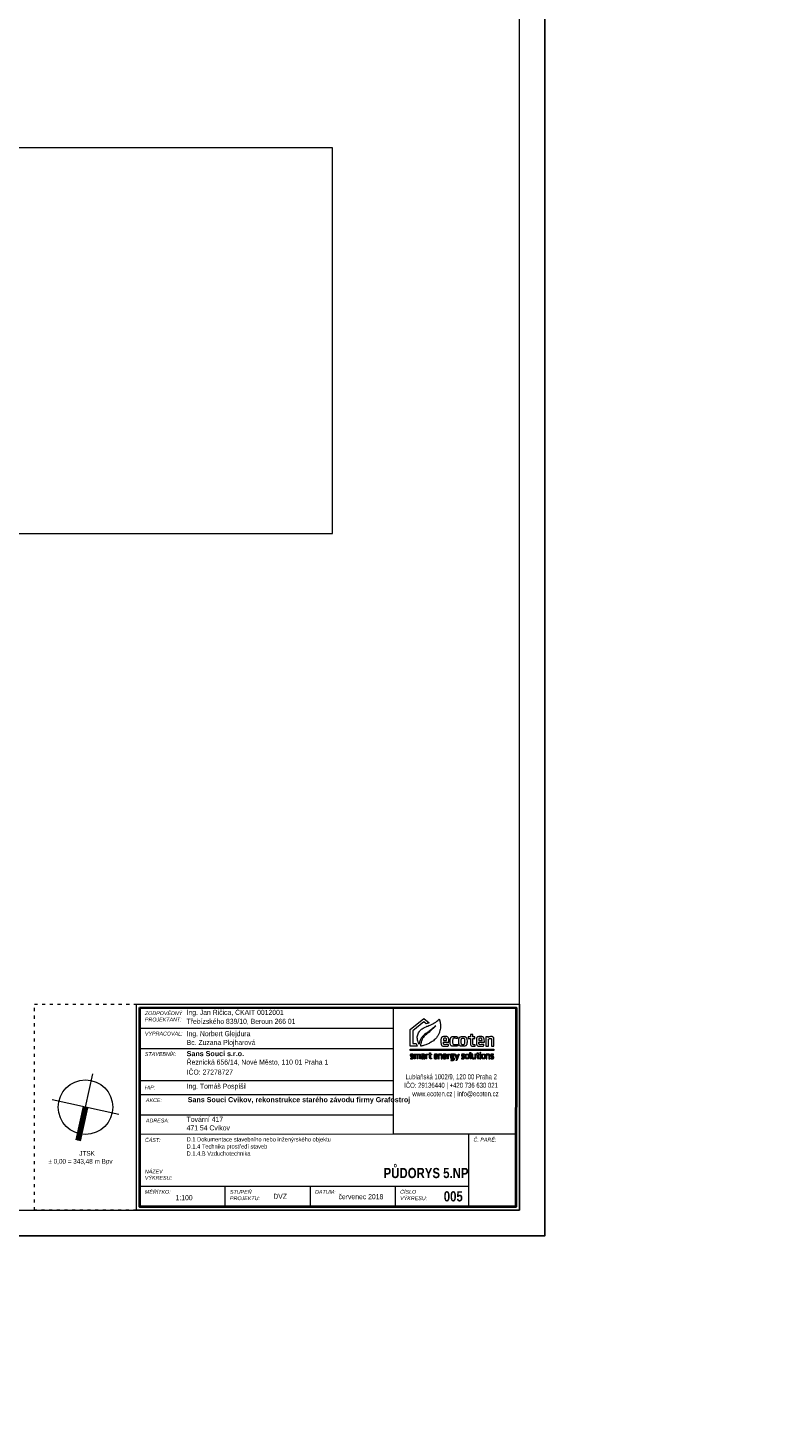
# Model space of a CAD drawing. Header units: millimetres. Extents: x 879679 to 2307614, y -211319 to 627407.
# Tile 31 of 36: x 1325581 to 1354961, y -211319 to -156466. Entities that reach past the tile are written whole.
import ezdxf

# ---------------------------------------------------------------- set-up
doc = ezdxf.new("R2010")
doc.units = ezdxf.units.MM
doc.header["$LTSCALE"] = 10
doc.linetypes.add('ACAD_ISO03W100', pattern=[30, 12, -18])
doc.layers.add('AA_FORMÁTY NETISK', color=40, linetype='Continuous', plot=False)
for name, color, linetype, lineweight in [('AA_FORMÁTY TISK', 7, 'Continuous', 15), ('AA_ROZPISKY', 7, 'Continuous', 15), ('AA_STUPEŇ DVZ', 4, 'Continuous', 15), ('AA_VÝKRES - BOURÁNÍ', 3, 'Continuous', 15), ('Kóty_obecně', 7, 'Continuous', 25), ('Standard', 7, 'Continuous', 25)]:
    doc.layers.add(name, color=color, linetype=linetype, lineweight=lineweight)
doc.styles.get("Standard").update_dxf_attribs({"font": 'ic-simplex.shx', "width": 0.8})

# ---------------------------------------------------------------- blocks, each defined once
blk = doc.blocks.new('ecoten_logo_obrys')
at = {"lineweight": 5}
for points in [[(750, 1940), (899, 1620), (0, 1620), (0, 3760), (1740, 5160), (2420, 4610), (2057, 4478), (1740, 4740), (320, 3600), (320, 1940), (750, 1940)], [(3740, 5090), (3760, 5040), (3780, 4980), (3790, 4930), (3810, 4860), (3820, 4800), (3830, 4750), (3840, 4700), (3850, 4650), (3860, 4600), (3860, 4560), (3870, 4480), (3870, 4440), (3880, 4360), (3880, 4230), (3880, 4100), (3880, 4050), (3871, 3920), (3849, 3780), (3819, 3640), (3769, 3440), (3750, 3380), (3709, 3280), (3669, 3190), (3630, 3110), (3600, 3050), (3530, 2930), (3480, 2850), (3440, 2790), (3370, 2700), (3291, 2609), (3210, 2520), (3089, 2411), (2969, 2311), (2890, 2250), (2820, 2200), (2710, 2131), (2610, 2071), (2480, 1999), (2420, 1970), (2320, 1921), (2200, 1870), (2100, 1830), (2000, 1789), (1850, 1740), (1720, 1701), (1600, 1671), (1480, 1641), (1390, 1620), (1360, 1620), (1360, 1670), (1370, 1810), (1400, 2000), (1430, 2130), (1481, 2320), (1531, 2450), (1580, 2560), (1630, 2640), (1680, 2720), (1730, 2780), (1819, 2890), (1891, 2969), (1981, 3059), (2151, 3219), (2271, 3319), (2350, 3390), (2521, 3519), (2641, 3619), (2749, 3711), (2840, 3790), (2920, 3870), (3000, 3939), (3121, 4059), (3270, 4220), (3170, 4130), (3081, 4049), (2970, 3960), (2840, 3850), (2720, 3760), (2560, 3640), (2450, 3560), (2331, 3479), (2160, 3360), (2070, 3290), (1990, 3229), (1850, 3120), (1740, 3020), (1660, 2940), (1550, 2830), (1479, 2740), (1420, 2650), (1360, 2560), (1310, 2470), (1270, 2370), (1221, 2250), (1191, 2150), (1150, 2000), (1130, 1910), (1120, 1870), (1100, 1930), (1070, 2000), (1009, 2160), (979, 2270), (950, 2370), (920, 2540), (910, 2690), (910, 2830), (929, 2940), (959, 3080), (1010, 3220), (1059, 3330), (1131, 3450), (1180, 3520), (1241, 3590), (1331, 3679), (1461, 3789), (1549, 3861), (1640, 3920), (1761, 3989), (1900, 4060), (2030, 4121), (2140, 4170), (2240, 4210), (2410, 4269), (2550, 4320), (2730, 4400), (2890, 4481), (3030, 4559), (3130, 4619), (3220, 4671), (3290, 4720), (3380, 4780), (3440, 4830), (3560, 4920), (3650, 5000), (3740, 5090)], [(4260, 2140), (4980, 2140), (4980, 2240), (4971, 2420), (4961, 2530), (4931, 2650), (4891, 2720), (4850, 2770), (4770, 2820), (4700, 2840), (4640, 2850), (4580, 2860), (4510, 2860), (4340, 2860), (4260, 2851), (4190, 2830), (4110, 2800), (4060, 2760), (4020, 2720), (4000, 2680), (3980, 2630), (3961, 2540), (3950, 2470), (3950, 2420), (3950, 2340), (3950, 2120), (3950, 2030), (3960, 1970), (3979, 1850), (3990, 1810), (4010, 1770), (4040, 1720), (4070, 1690), (4120, 1650), (4170, 1630), (4230, 1610), (4300, 1600), (4560, 1600), (4680, 1611), (4820, 1631), (4910, 1640), (4910, 1840), (4590, 1812), (4440, 1809), (4390, 1820), (4360, 1830), (4330, 1850), (4310, 1870), (4300, 1890), (4290, 1910), (4280, 1940), (4260, 2020), (4260, 2140)], [(4260, 2350), (4680, 2350), (4680, 2400), (4670, 2480), (4660, 2550), (4640, 2590), (4610, 2620), (4590, 2630), (4570, 2640), (4540, 2650), (4400, 2650), (4370, 2640), (4330, 2620), (4310, 2600), (4290, 2580), (4280, 2550), (4270, 2510), (4260, 2440), (4260, 2350)], [(6090, 2820), (6090, 2600), (5910, 2619), (5780, 2630), (5590, 2630), (5540, 2620), (5500, 2590), (5480, 2560), (5460, 2480), (5450, 2410), (5450, 2040), (5460, 1980), (5480, 1930), (5500, 1890), (5530, 1860), (5570, 1840), (5610, 1830), (5670, 1820), (5850, 1820), (5970, 1830), (6100, 1839), (6100, 1650), (6010, 1629), (5880, 1611), (5760, 1600), (5490, 1600), (5410, 1610), (5350, 1630), (5290, 1660), (5260, 1680), (5220, 1720), (5190, 1770), (5160, 1840), (5139, 1930), (5130, 2070), (5130, 2100), (5130, 2410), (5140, 2480), (5160, 2610), (5180, 2660), (5200, 2700), (5230, 2750), (5260, 2780), (5310, 2810), (5360, 2830), (5400, 2840), (5460, 2850), (5550, 2861), (5660, 2861), (5810, 2850), (5950, 2840), (6040, 2829), (6090, 2820)], [(6240, 2060), (6240, 2410), (6250, 2520), (6270, 2610), (6290, 2660), (6310, 2700), (6340, 2740), (6380, 2780), (6430, 2810), (6500, 2830), (6600, 2849), (6940, 2849), (7010, 2840), (7070, 2820), (7120, 2800), (7150, 2780), (7200, 2730), (7230, 2690), (7250, 2650), (7270, 2580), (7280, 2530), (7290, 2480), (7301, 2320), (7301, 2140), (7291, 1990), (7280, 1900), (7260, 1830), (7240, 1780), (7210, 1730), (7180, 1700), (7150, 1670), (7090, 1640), (7030, 1620), (6980, 1610), (6910, 1600), (6630, 1600), (6550, 1610), (6480, 1630), (6430, 1650), (6390, 1670), (6330, 1720), (6300, 1780), (6280, 1830), (6270, 1870), (6260, 1910), (6250, 1980), (6240, 2060)], [(6710, 2660), (6820, 2660), (6860, 2650), (6910, 2630), (6940, 2600), (6960, 2560), (6970, 2520), (6980, 2470), (6990, 2360), (6990, 2090), (6981, 1990), (6970, 1940), (6950, 1880), (6930, 1850), (6900, 1830), (6860, 1810), (6820, 1800), (6720, 1800), (6680, 1810), (6640, 1830), (6610, 1850), (6590, 1870), (6570, 1910), (6560, 2000), (6551, 2130), (6551, 2330), (6560, 2460), (6570, 2530), (6580, 2570), (6600, 2600), (6620, 2620), (6650, 2640), (6670, 2650), (6710, 2660)], [(8810, 2140), (9530, 2140), (9530, 2240), (9521, 2420), (9511, 2530), (9481, 2650), (9441, 2720), (9400, 2770), (9320, 2820), (9250, 2840), (9190, 2850), (9130, 2860), (9060, 2860), (8890, 2860), (8810, 2851), (8740, 2830), (8660, 2800), (8610, 2760), (8570, 2720), (8550, 2680), (8530, 2630), (8511, 2540), (8500, 2470), (8500, 2420), (8500, 2340), (8500, 2120), (8500, 2030), (8510, 1970), (8529, 1850), (8540, 1810), (8560, 1770), (8590, 1720), (8620, 1690), (8670, 1650), (8720, 1630), (8780, 1610), (8850, 1600), (9110, 1600), (9230, 1611), (9370, 1631), (9460, 1640), (9460, 1840), (9140, 1812), (8990, 1809), (8940, 1820), (8910, 1830), (8880, 1850), (8860, 1870), (8850, 1890), (8840, 1910), (8830, 1940), (8810, 2020), (8810, 2140)], [(8810, 2350), (9230, 2350), (9230, 2400), (9220, 2480), (9210, 2550), (9190, 2590), (9160, 2620), (9140, 2630), (9120, 2640), (9090, 2650), (8950, 2650), (8920, 2640), (8880, 2620), (8860, 2600), (8840, 2580), (8830, 2550), (8820, 2510), (8810, 2440), (8810, 2350)], [(9740, 1620), (10060, 1620), (10060, 2540), (10210, 2589), (10320, 2610), (10370, 2610), (10410, 2600), (10430, 2580), (10440, 2560), (10440, 2550), (10440, 1620), (10764, 1620), (10764, 2590), (10740, 2680), (10710, 2740), (10660, 2790), (10610, 2820), (10560, 2840), (10520, 2850), (10320, 2850), (10240, 2830), (10160, 2800), (10040, 2750), (10030, 2770), (10020, 2800), (10010, 2830), (9740, 2830), (9740, 1620)], [(0, 1220), (10764, 1220), (10764, 1070), (0, 1070), (0, 1220)], [(30, 0), (290, 0), (320, 10), (340, 20), (360, 30), (390, 60), (400, 80), (410, 100), (410, 110), (410, 200), (400, 230), (380, 260), (360, 280), (330, 300), (270, 330), (220, 350), (170, 370), (140, 390), (120, 400), (100, 430), (100, 480), (110, 500), (140, 520), (240, 520), (350, 510), (380, 510), (380, 590), (280, 601), (140, 601), (90, 590), (70, 580), (50, 570), (40, 560), (20, 540), (10, 520), (0, 490), (0, 410), (10, 380), (20, 360), (40, 330), (70, 310), (100, 290), (150, 270), (220, 240), (260, 220), (290, 200), (300, 190), (310, 170), (310, 120), (300, 100), (280, 90), (250, 80), (110, 80), (30, 90), (30, 0)], [(520, 0), (520, 590), (600, 590), (610, 550), (660, 570), (720, 590), (800, 600), (850, 600), (900, 590), (930, 570), (940, 560), (1020, 580), (1070, 590), (1140, 600), (1200, 600), (1250, 590), (1280, 570), (1300, 540), (1310, 510), (1310, 0), (1220, 0), (1220, 470), (1210, 490), (1180, 510), (1120, 510), (1020, 491), (970, 480), (960, 470), (960, 0), (870, 0), (870, 480), (860, 500), (840, 510), (770, 510), (620, 470), (620, 0), (520, 0)], [(1450, 580), (1470, 500), (1610, 520), (1700, 520), (1730, 510), (1750, 500), (1760, 480), (1770, 460), (1770, 330), (1560, 330), (1530, 330), (1500, 320), (1480, 310), (1450, 290), (1430, 260), (1420, 230), (1420, 120), (1430, 80), (1440, 60), (1460, 30), (1480, 10), (1510, 0), (1540, -10), (1600, -10), (1650, 0), (1690, 10), (1760, 39), (1770, 40), (1780, 0), (1860, 0), (1860, 500), (1850, 530), (1840, 560), (1810, 580), (1790, 590), (1750, 600), (1580, 600), (1450, 580)], [(1770, 260), (1770, 130), (1620, 81), (1570, 80), (1540, 90), (1520, 120), (1510, 150), (1510, 210), (1540, 240), (1580, 260), (1770, 270), (1770, 260)], [(1990, 0), (1990, 590), (2080, 590), (2080, 550), (2130, 570), (2200, 590), (2260, 600), (2280, 600), (2280, 520), (2230, 510), (2160, 490), (2090, 470), (2080, 460), (2080, 0), (1990, 0)], [(2350, 510), (2350, 590), (2490, 590), (2490, 740), (2590, 740), (2590, 590), (2720, 590), (2720, 510), (2590, 510), (2590, 140), (2600, 100), (2620, 80), (2640, 70), (2740, 70), (2740, 0), (2680, -10), (2630, -10), (2580, 0), (2550, 10), (2510, 50), (2490, 120), (2490, 510), (2350, 510)], [(3160, 260), (3530, 260), (3530, 420), (3509, 510), (3490, 540), (3460, 570), (3390, 600), (3210, 600), (3170, 590), (3130, 570), (3100, 540), (3080, 490), (3070, 440), (3070, 160), (3090, 80), (3110, 40), (3150, 10), (3180, 0), (3240, -10), (3330, -10), (3500, 10), (3500, 80), (3400, 69), (3280, 69), (3220, 80), (3190, 100), (3170, 140), (3160, 180), (3160, 260)], [(3160, 340), (3160, 410), (3170, 460), (3190, 500), (3230, 520), (3270, 530), (3340, 530), (3390, 510), (3410, 490), (3430, 450), (3440, 420), (3440, 340), (3160, 340)], [(3640, 590), (3640, 0), (3740, 0), (3740, 470), (3840, 501), (3890, 510), (3960, 510), (3980, 500), (3990, 470), (3990, 0), (4090, 0), (4090, 500), (4070, 550), (4040, 580), (3990, 600), (3920, 600), (3850, 590), (3780, 570), (3730, 550), (3720, 590), (3640, 590)], [(4300, 260), (4670, 260), (4670, 420), (4649, 510), (4630, 540), (4600, 570), (4530, 600), (4350, 600), (4310, 590), (4270, 570), (4240, 540), (4220, 490), (4210, 440), (4210, 160), (4230, 80), (4250, 40), (4290, 10), (4320, 0), (4380, -10), (4470, -10), (4640, 10), (4640, 80), (4540, 69), (4420, 69), (4360, 80), (4330, 100), (4310, 140), (4300, 180), (4300, 260)], [(4300, 340), (4300, 410), (4310, 460), (4330, 500), (4370, 520), (4410, 530), (4480, 530), (4530, 510), (4550, 490), (4570, 450), (4580, 420), (4580, 340), (4300, 340)], [(4780, 0), (4780, 590), (4870, 590), (4870, 550), (4920, 570), (4990, 590), (5050, 600), (5070, 600), (5070, 520), (5020, 510), (4950, 490), (4880, 470), (4870, 460), (4870, 0), (4780, 0)], [(5670, 600), (5320, 600), (5260, 590), (5210, 570), (5180, 540), (5160, 510), (5150, 470), (5150, 330), (5170, 280), (5190, 260), (5210, 240), (5190, 220), (5190, 130), (5210, 90), (5240, 60), (5280, 50), (5490, 50), (5540, 30), (5570, -10), (5570, -30), (5570, -70), (5560, -90), (5540, -110), (5500, -130), (5330, -130), (5220, -121), (5220, -210), (5350, -219), (5500, -219), (5570, -200), (5620, -170), (5650, -130), (5670, -80), (5670, 20), (5650, 70), (5620, 100), (5570, 120), (5530, 130), (5320, 130), (5290, 140), (5280, 160), (5280, 200), (5300, 210), (5510, 210), (5570, 240), (5590, 260), (5610, 290), (5620, 340), (5620, 480), (5610, 520), (5680, 530), (5680, 600), (5670, 600)], [(5320, 520), (5470, 520), (5500, 510), (5520, 490), (5530, 460), (5530, 370), (5520, 330), (5490, 300), (5450, 290), (5320, 290), (5290, 300), (5270, 310), (5250, 330), (5240, 370), (5240, 460), (5260, 490), (5280, 510), (5320, 520)], [(5750, 590), (5860, 590), (6016, 109), (6172, 589), (6280, 589), (5998, -230), (5910, -230), (5980, 0), (5950, 0), (5750, 590)], [(6610, 0), (6870, 0), (6900, 10), (6920, 20), (6940, 30), (6970, 60), (6980, 80), (6990, 100), (6990, 110), (6990, 200), (6980, 230), (6960, 260), (6940, 280), (6910, 300), (6850, 330), (6800, 350), (6750, 370), (6720, 390), (6700, 400), (6680, 430), (6680, 480), (6690, 500), (6720, 520), (6820, 520), (6930, 510), (6960, 510), (6960, 590), (6860, 601), (6720, 601), (6670, 590), (6650, 580), (6630, 570), (6620, 560), (6600, 540), (6590, 520), (6580, 490), (6580, 410), (6590, 380), (6600, 360), (6620, 330), (6650, 310), (6680, 290), (6730, 270), (6800, 240), (6840, 220), (6870, 200), (6880, 190), (6890, 170), (6890, 120), (6880, 100), (6860, 90), (6830, 80), (6690, 80), (6610, 90), (6610, 0)], [(7090, 170), (7090, 420), (7110, 500), (7130, 540), (7160, 570), (7200, 590), (7260, 600), (7400, 600), (7450, 590), (7500, 570), (7530, 540), (7550, 500), (7560, 440), (7569, 370), (7569, 200), (7560, 130), (7540, 80), (7530, 60), (7490, 20), (7450, 0), (7370, -10), (7280, -10), (7210, 0), (7170, 20), (7140, 40), (7110, 90), (7090, 170)], [(7190, 200), (7190, 390), (7200, 450), (7210, 490), (7230, 510), (7280, 530), (7380, 530), (7420, 510), (7450, 480), (7460, 440), (7470, 380), (7470, 210), (7470, 170), (7450, 110), (7420, 90), (7380, 70), (7270, 70), (7240, 80), (7220, 100), (7200, 130), (7190, 200)], [(7850, -10), (7770, -10), (7730, 10), (7700, 50), (7690, 80), (7680, 130), (7680, 810), (7790, 810), (7790, 100), (7800, 70), (7820, 60), (7850, 60), (7850, -10)], [(8387, 1), (8387, 591), (8287, 591), (8287, 121), (8187, 90), (8137, 81), (8067, 81), (8047, 91), (8037, 121), (8037, 591), (7937, 591), (7937, 91), (7957, 41), (7987, 11), (8037, -9), (8107, -9), (8177, 1), (8247, 21), (8297, 41), (8307, 1), (8387, 1)], [(8480, 510), (8480, 590), (8620, 590), (8620, 740), (8720, 740), (8720, 590), (8850, 590), (8850, 510), (8720, 510), (8720, 140), (8730, 100), (8750, 80), (8770, 70), (8870, 70), (8870, 0), (8810, -10), (8760, -10), (8710, 0), (8680, 10), (8640, 50), (8620, 120), (8620, 510), (8480, 510)], [(8960, 710), (8980, 680), (9050, 680), (9070, 710), (9070, 770), (9050, 790), (8980, 790), (8960, 770), (8960, 710)], [(8970, 590), (8970, 0), (9060, 0), (9060, 590), (8970, 590)], [(9175, 170), (9175, 420), (9195, 500), (9215, 540), (9245, 570), (9285, 590), (9345, 600), (9485, 600), (9535, 590), (9585, 570), (9615, 540), (9635, 500), (9645, 440), (9654, 370), (9654, 200), (9645, 130), (9625, 80), (9615, 60), (9575, 20), (9535, 0), (9455, -10), (9365, -10), (9295, 0), (9255, 20), (9225, 40), (9195, 90), (9175, 170)], [(9275, 200), (9275, 390), (9285, 450), (9295, 490), (9315, 510), (9365, 530), (9465, 530), (9505, 510), (9535, 480), (9545, 440), (9555, 380), (9555, 210), (9555, 170), (9535, 110), (9505, 90), (9465, 70), (9355, 70), (9325, 80), (9305, 100), (9285, 130), (9275, 200)], [(9770, 590), (9770, 0), (9870, 0), (9870, 470), (9970, 501), (10020, 510), (10090, 510), (10110, 500), (10120, 470), (10120, 0), (10220, 0), (10220, 500), (10200, 550), (10170, 580), (10120, 600), (10050, 600), (9980, 590), (9910, 570), (9860, 550), (9850, 590), (9770, 590)], [(10360, 0), (10620, 0), (10650, 10), (10670, 20), (10690, 30), (10720, 60), (10730, 80), (10740, 100), (10740, 110), (10740, 200), (10730, 230), (10710, 260), (10690, 280), (10660, 300), (10600, 330), (10550, 350), (10500, 370), (10470, 390), (10450, 400), (10430, 430), (10430, 480), (10440, 500), (10470, 520), (10570, 520), (10680, 510), (10710, 510), (10710, 590), (10610, 601), (10470, 601), (10420, 590), (10400, 580), (10380, 570), (10370, 560), (10350, 540), (10340, 520), (10330, 490), (10330, 410), (10340, 380), (10350, 360), (10370, 330), (10400, 310), (10430, 290), (10480, 270), (10550, 240), (10590, 220), (10620, 200), (10630, 190), (10640, 170), (10640, 120), (10630, 100), (10610, 90), (10580, 80), (10440, 80), (10360, 90), (10360, 0)]]:
    blk.add_lwpolyline(points, dxfattribs=at)
blk.add_lwpolyline([(8270, 1800), (8170, 1800), (8120, 1810), (8090, 1830), (8070, 1850), (8050, 1900), (8050, 2620), (8320, 2620), (8320, 2830), (8050, 2830), (8050, 3130), (7730, 3130), (7730, 2830), (7460, 2830), (7460, 2620), (7730, 2620), (7730, 1960), (7740, 1880), (7750, 1830), (7770, 1770), (7790, 1730), (7840, 1680), (7880, 1650), (7920, 1630), (7980, 1610), (8050, 1600), (8230, 1600), (8300, 1610), (8350, 1620), (8350, 1810)], close=True, dxfattribs=at)

msp = doc.modelspace()

# ---------------------------------------------------------------- linework, layer by layer
at = {"layer": 'AA_FORMÁTY NETISK'}
msp.add_lwpolyline([(1303830.6, -119683.7), (1303830.6, -203783.7), (1345830.6, -203783.7), (1345830.6, -119683.7)], close=True, dxfattribs=at)
at = {"layer": 'AA_FORMÁTY TISK'}
msp.add_lwpolyline([(1304830.6, -120683.7), (1304830.6, -202783.7), (1344830.6, -202783.7), (1344830.6, -120683.7)], close=True, dxfattribs=at)
at = {"layer": 'AA_ROZPISKY', "lineweight": 20}
for p, q in [((1329964.7, -195648.9), (1339898, -195649.9)), ((1329964.6, -196448.9), (1339897.9, -196449.9)), ((1329964.6, -196448.9), (1339897.9, -196449.9)), ((1329964.5, -197698.9), (1339897.8, -197699.9)), ((1330005.5, -198252.3), (1339897.8, -198253.3)), ((1330005.4, -199052.3), (1339897.7, -199053.3)), ((1329964.3, -199798.9), (1344697.6, -199800.3)), ((1329964.1, -201848.9), (1342838.6, -201850.2)), ((1333297.4, -201849.2), (1333297.3, -202649.2)), ((1336630.7, -201849.5), (1336630.7, -202649.5)), ((1339964.1, -201849.9), (1339964, -202649.9))]:
    msp.add_line(p, q, dxfattribs=at)
at = {"layer": 'AA_ROZPISKY'}
for p, q in [((1327543.1, -200050.6), (1328119, -197446.8)), ((1329132.9, -199036.6), (1326529.2, -198460.7)), ((1342838.8, -199800.2), (1342838.5, -202650.2))]:
    msp.add_line(p, q, dxfattribs=at)
at = {"layer": 'AA_ROZPISKY', "lineweight": 80}
msp.add_line((1327831, -198748.7), (1327543.1, -200050.6), dxfattribs=at)
at = {"layer": 'AA_ROZPISKY', "linetype": 'ACAD_ISO03W100', "lineweight": 20}
msp.add_lwpolyline([(1325831.4, -194715.1), (1344831.4, -194717), (1344830.6, -202783.7), (1325830.6, -202781.8)], close=True, dxfattribs=at)
at = {"layer": 'AA_ROZPISKY', "lineweight": 20}
for points in [[(1329831.4, -194715.5), (1344831.4, -194717), (1344830.6, -202783.7), (1329830.6, -202782.2)], [(1339898.1, -194849.9), (1344698.1, -194850.3), (1344697.6, -199800.3), (1339897.6, -199799.9)]]:
    msp.add_lwpolyline(points, close=True, dxfattribs=at)
at = {"layer": 'AA_ROZPISKY', "lineweight": 40}
msp.add_lwpolyline([(1329964.8, -194848.9), (1344698.1, -194850.3), (1344697.3, -202650.3), (1329964, -202648.9)], close=True, dxfattribs=at)
at = {"layer": 'AA_ROZPISKY'}
msp.add_circle((1327831, -198748.7), 1066.7, dxfattribs=at)
at = {"layer": 'Standard', "color": 0, "linetype": 'Continuous', "lineweight": 13, "ltscale": 1000}
for p, q in [((1337510.1, -161166.5), (1308450.1, -161166.5)), ((1337510.1, -176276.5), (1337510.1, -161166.5)), ((1308450.1, -176276.5), (1337510.1, -176276.5))]:
    msp.add_line(p, q, dxfattribs=at)

# ---------------------------------------------------------------- block references
at = {"layer": 'AA_ROZPISKY', "xscale": 0.3046009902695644, "yscale": 0.3046009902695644, "zscale": 0.3046009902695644, "rotation": 359.994372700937}
msp.add_blockref('ecoten_logo_obrys', (1340554.9, -196851.3), dxfattribs=at)

# ---------------------------------------------------------------- texts
at = {"layer": 'AA_ROZPISKY', "rotation": 359.99437}
for s, width, heights, insert, char_height, attachment_point in [('\\pi473.33333;{\\W0.7;Lublaňská 1002/9, 120 00 Praha 2\\P\\pi420,t2420,2620;IČO: 29136440 | +420 736 630 021\\P\\pi736.66667,t2736.66667,4936.66667;www.ecoten.cz | info@ecoten.cz\\H1.2619x; }', 4800, [0], (1259295.7, -190053.9), 200, 1), ('\\pi1758.22222,t5678.22222;JTSK\\P\\pi545.77778,t4465.77778;± 0,00 = 343,48 m Bpv', 4000, [0], (1078267, -193062.8), 186.667, 1), ('\\pi1758.22222,t5678.22222;JTSK\\P\\pi545.77778,t4465.77778;± 0,00 = 343,48 m Bpv', 4000, [0], (1161245.2, -193062.8), 186.667, 1), ('\\pi1758.22222,t5678.22222;JTSK\\P\\pi545.77778,t4465.77778;± 0,00 = 343,48 m Bpv', 4000, [0], (1245228.7, -193062.8), 186.667, 1), ('{\\fArial|b0|i1|c238|p34;ZODPOVĚDNÝ PROJEKTANT:}', 53.333, [0], (1330159.5, -194991.4), 150, 1), ('\\pt4200;{\\Fc:\\program files\\ab studio\\cadkonplus 2018\\2018\\fonts\\ic-simplex|c238;Třebízského 839/10, Beroun 266 01}', 6041.064, [0], (1331790.8, -195285), 200, 1), ('\\pt4200;Ing. {\\Fc:\\program files\\ab studio\\cadkonplus 2018\\2018\\fonts\\ic-simplex|c238;Jan Řičica, ČKAIT 0012001}', 6041.064, [0], (1331790.8, -194935), 200, 1), ('{\\fArial|b0|i1|c238|p34;VYPRACOVAL:}', 1241.715, [0], (1330159.5, -195791.4), 150, 1), ('\\pt4200;Ing. {\\Fc:\\program files\\ab studio\\cadkonplus 2018\\2018\\fonts\\ic-simplex|c238;Norbert Glejdura}', 4227.73, [0], (1331795.8, -195768.2), 200, 1), ('\\pt4200;{\\Fc:\\program files\\ab studio\\cadkonplus 2018\\2018\\fonts\\ic-simplex|c238;Bc. Zuzana Plojharová}', 4227.73, [0], (1331795.8, -196114.5), 200, 1), ('{\\fArial|b0|i1|c238|p34;STAVEBNÍK:}', 1241.715, [0], (1330159.4, -196591.4), 150, 1), ('\\pt4200;{\\fArial|b1|i0|c238|p34;Sans Souci s.r.o.\\P}Řeznická 656/14, Nové Město, 110 01 Praha 1', 8102.127, [0], (1331795.8, -196550.2), 200, 1), ('\\pt4200;IČO: 27278727', 6355.461, [0], (1331795.7, -197275.7), 200, 1), ('\\pi473.33333;{\\W0.7;Lublaňská 1002/9, 120 00 Praha 2\\P\\pi420,t2420,2620;IČO: 29136440 | +420 736 630 021\\P\\pi736.66667,t2736.66667,4936.66667;www.ecoten.cz | info@ecoten.cz\\H1.2619x; }', 4800, [0], (1339897.8, -197456.5), 200, 1), ('{\\fArial|b0|i1|c238|p34;HIP:}', 1241.715, [0], (1330159.2, -197905.6), 150, 1), ('\\pt4200;Ing. Tomáš Pospíšil', 3020.532, [0], (1331795.6, -197825.7), 200, 1), ('{\\fArial|b0|i1|c238|p34;AKCE:}', 1241.715, [0], (1330200.3, -198399), 150, 1), ('\\pt4200;{\\fArial|b1|i0|c238|p34;Sans Souci Cvikov, rekonstrukce starého závodu firmy Grafostroj}', 7735.466, [0], (1331836.7, -198353.6), 200, 1), ('\\pt4200;Tovární 417 \\P471 54 Cvikov', 6355.461, [0], (1331795.7, -199125.7), 200, 1), ('{\\fArial|b0|i1|c238|p34;ADRESA:}', 1241.715, [0], (1330200.2, -199199), 150, 1), ('{\\fArial|b0|i1|c238|p34;ČÁST: }', 565.934, [0], (1330159.1, -199961.4), 150, 1), ('{\\H0.83333x;D.1 Dokumentace stavebního nebo inženýrského objektu\\PD.1.4 Technika prostředí staveb\\PD.1.4.\\Fc:\\program files\\ab studio\\cadkonplus 2018\\2018\\fonts\\ic-simplex|c238;B Vzduchotechnika}', 9345.461, [906.2], (1331795.5, -199925.7), 200, 1), ('{\\fArial|b0|i1|c238|p34;Č. PARÉ:}', 1241.715, [0], (1343033.6, -199947), 150, 1), ('\\pi1758.22222,t5678.22222;JTSK\\P\\pi545.77778,t4465.77778;± 0,00 = 343,48 m Bpv', 4000, [0], (1325830.9, -200465.4), 186.667, 1), ('{\\fArial|b0|i1|c238|p34;NÁZEV\\PVÝKRESU:}', 345.934, [0], (1330158.9, -201191.4), 150, 1), ('{\\fArial|b0|i1|c238|p34;MĚŘÍTKO:}', 1241.715, [0], (1330158.9, -201991.4), 150, 1), ('\\pt4200;1:100', 1301.354, [0], (1331360.1, -202194.1), 200, 1), ('{\\fArial|b0|i1|c238|p34;STUPEŇ\\PPROJEKTU:}', 399.268, [0], (1333492.2, -201991.8), 150, 1), ('{\\fArial|b0|i1|c238|p34;DATUM:}', 1241.715, [0], (1336825.5, -201992.1), 150, 1), ('\\pt4200;červenec 2018', 1955.814, [0], (1339500.1, -202156.1), 200, 3), ('{\\fArial|b0|i1|c238|p34;ČÍSLO\\PVÝKRESU:}', 405.934, [0], (1340158.9, -201992.4), 150, 1)]:
    msp.add_mtext_dynamic_manual_height_columns(s, width=width, gutter_width=150, heights=heights, dxfattribs=dict(at, insert=insert, char_height=char_height, attachment_point=attachment_point))
at = {"layer": 'AA_STUPEŇ DVZ', "insert": (1335190.7, -202140), "char_height": 200, "attachment_point": 1, "rotation": 359.99437}
msp.add_mtext_dynamic_manual_height_columns('DVZ', width=1390.577, gutter_width=150, heights=[0], dxfattribs=at)
at = {"layer": 'AA_VÝKRES - BOURÁNÍ', "char_height": 400, "attachment_point": 3, "rotation": 359.99437}
for s, width, insert in [('\\pt8400;{\\fArial|b1|i0|c0|p34;PŮDORYS \\fArial|b1|i0|c238|p34;5.\\fArial|b1|i0|c0|p34;NP}', 11060.199, (1342838.7, -201129)), ('\\pt8400;{\\fArial|b1|i0|c238|p34;005}', 1301.354, (1342613.2, -202043))]:
    msp.add_mtext_dynamic_manual_height_columns(s, width=width, gutter_width=150, heights=[0], dxfattribs=dict(at, insert=insert))
at = {"layer": 'Kóty_obecně', "char_height": 500, "attachment_point": 1}
for width, insert in [(19725.641, (1078251.5, -185098.4)), (18815.047, (965651.5, -188856.8)), (18815.047, (1140818.3, -193158.5)), (18815.047, (1224801.8, -193111.8)), (18815.047, (1305404, -200609.5))]:
    msp.add_mtext_dynamic_manual_height_columns('{\\Fc:\\program files\\ab studio\\cadkonplus 2018\\2018\\fonts\\ic-simplex|c238;POZNÁMKY:\\P\\pi-1500,l2000,t2000;\\H0.5x;-^IPOTRUBÍ JE VEDENO POD STROPEM, PŘÍPADNĚ V PODHLEDU, JE-LI V DANÉM PROSTORU NAVRŽEN\\P-^IPOTRUBÍ JE KOTVENO DO NOSNÉ KONSTRUKCE STROPU POMOCÍ ZÁVĚSŮ}', width=width, gutter_width=500, heights=[0], dxfattribs=dict(at, insert=insert))

doc.saveas('drawing.dxf')
